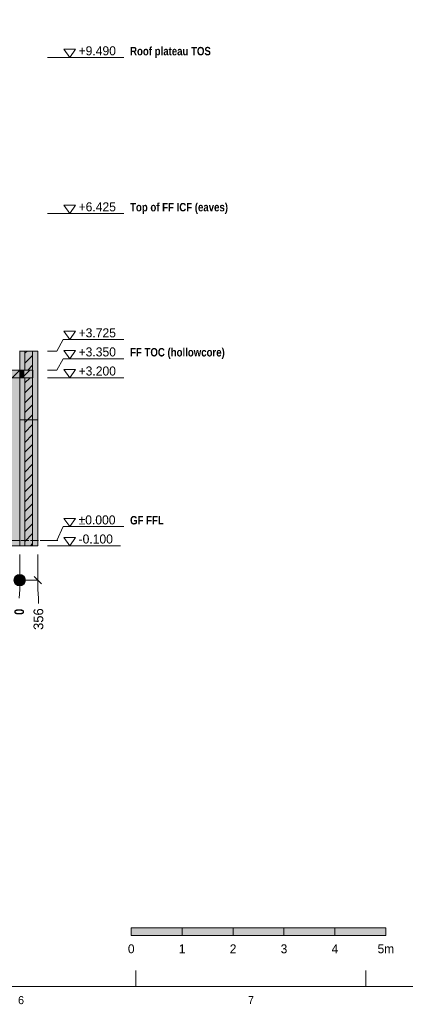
# Model space of a CAD drawing. Header units: millimetres. Extents: x 17 to 413, y 4 to 292.
# Tile 10 of 57: x 218 to 279, y 4 to 159. Entities that reach past the tile are written whole.
import ezdxf
from ezdxf.enums import TextEntityAlignment as Align

# ---------------------------------------------------------------- set-up
doc = ezdxf.new("R2010")
doc.units = ezdxf.units.MM
doc.linetypes.add('DASHED', pattern=[1.524, 1.27, -0.254])
for name, color, linetype in [('FILL-C_BDBDBF', 7, 'Continuous'), ('FILL-EPS', 7, 'Continuous'), ('FILL-INK', 7, 'Continuous'), ('FILL-LIGHT', 7, 'Continuous'), ('FILL-WHITE', 7, 'Continuous'), ('LINE-CORE', 7, 'Continuous'), ('LINE-INK', 7, 'Continuous'), ('LINE-STEEL-DASH', 7, 'DASHED'), ('LINE-STEEL_GREY', 7, 'Continuous'), ('TEXT-INK', 7, 'Continuous'), ('TEXT-STEEL', 7, 'Continuous'), ('TEXT-STEEL_GREY', 7, 'Continuous')]:
    doc.layers.add(name, color=color, linetype=linetype)
doc.styles.add('OpenSansCondensed-Bold', font='OpenSansCondensed-Bold.ttf')

msp = doc.modelspace()

# ---------------------------------------------------------------- hatches: boundary and pattern name
at = {"layer": 'FILL-C_BDBDBF', "true_color": 0xbdbdbf}
h = msp.add_hatch(color=9, dxfattribs=at)
h.dxf.hatch_style = 1
h.paths.add_polyline_path([(220.51, 103.85), (219.38, 103.85), (219.29, 103.85), (219.29, 106.84), (220.07, 106.84), (220.51, 106.84), (220.51, 76.24), (219.29, 76.24), (219.29, 102.63), (219.47, 102.63), (219.61, 102.63), (220.51, 102.63), (220.51, 103.17)])
at = {"layer": 'FILL-EPS', "true_color": 0xccffff}
h = msp.add_hatch(color=7, dxfattribs=at)
h.dxf.hatch_style = 1
h.paths.add_polyline_path([(218.48, 105.18), (218.48, 106.84), (219.29, 106.84), (219.29, 103.85), (218.48, 103.85)])
h = msp.add_hatch(color=7, dxfattribs=at)
h.dxf.hatch_style = 1
h.paths.add_polyline_path([(221.33, 97.86), (221.33, 81.39), (221.33, 76.24), (220.85, 76.24), (220.51, 76.24), (220.51, 106.84), (221.33, 106.84)])
h = msp.add_hatch(color=7, dxfattribs=at)
h.dxf.hatch_style = 1
h.paths.add_polyline_path([(218.48, 80.68), (218.48, 97.16), (218.48, 102.63), (219.29, 102.63), (219.29, 76.24), (218.48, 76.24)])
at = {"layer": 'FILL-INK', "true_color": 0x14141a}
h = msp.add_hatch(color=250, dxfattribs=at)
h.dxf.hatch_style = 1
h.paths.add_polyline_path([(236, 15), (244, 15), (244, 16.2), (236, 16.2)])
h = msp.add_hatch(color=250, dxfattribs=at)
h.dxf.hatch_style = 1
h.paths.add_polyline_path([(252, 15), (260, 15), (260, 16.2), (252, 16.2)])
h = msp.add_hatch(color=250, dxfattribs=at)
h.dxf.hatch_style = 1
h.paths.add_polyline_path([(268, 15), (276, 15), (276, 16.2), (268, 16.2)])
at = {"layer": 'FILL-LIGHT', "true_color": 0xcccccf}
h = msp.add_hatch(color=254, dxfattribs=at)
h.dxf.hatch_style = 1
h.paths.add_polyline_path([(218.92, 103.84), (220.56, 103.84), (220.56, 103.79), (220.56, 102.64), (188.32, 102.64), (186.69, 102.64), (186.69, 102.7), (186.69, 103.84)])
at = {"layer": 'FILL-WHITE', "true_color": 0xffffff}
h = msp.add_hatch(color=7, dxfattribs=at)
h.dxf.hatch_style = 1
h.paths.add_polyline_path([(218.48, 103.85), (218.48, 103.85), (218.48, 106.84), (218.48, 106.84), (218.48, 106.85), (218.48, 106.84), (221.33, 106.84), (221.33, 76.24), (218.48, 76.24), (218.48, 76.23), (218.48, 76.23), (218.48, 76.23), (218.48, 76.23), (218.48, 102.63), (218.48, 102.63), (219.13, 102.63), (219.13, 103.85), (218.48, 103.85), (218.48, 103.85)])
h = msp.add_hatch(color=7, dxfattribs=at)
h.dxf.hatch_style = 1
h.paths.add_polyline_path([(221.33, 106.84), (221.33, 76.24), (218.48, 76.24), (218.48, 106.84)])
h = msp.add_hatch(color=7, dxfattribs=at)
h.dxf.hatch_style = 1
h.paths.add_polyline_path([(221.33, 106.84), (221.33, 76.24), (218.48, 76.24), (218.48, 102.63), (220.51, 102.63), (220.51, 103.85), (218.48, 103.85), (218.48, 106.84)])
h = msp.add_hatch(color=7, dxfattribs=at)
h.dxf.hatch_style = 1
h.paths.add_polyline_path([(218.48, 102.63), (218.48, 103.85), (219.13, 103.85), (219.13, 102.63)])
h = msp.add_hatch(color=7, dxfattribs=at)
h.dxf.hatch_style = 1
h.paths.add_polyline_path([(218.32, 102.64), (218.32, 102.63), (218.52, 102.63), (218.52, 76.24), (178.44, 76.24), (178.44, 98.45), (178.43, 98.45), (178.43, 98.45), (170.8, 98.45), (170.8, 76.24), (151.84, 76.24), (151.84, 98.45), (144.2, 98.45), (144.2, 76.24), (138.36, 76.24), (138.36, 98.44), (128.76, 98.44), (128.76, 76.24), (126.59, 76.24), (126.59, 102.64)])
h = msp.add_hatch(color=7, dxfattribs=at)
h.dxf.hatch_style = 1
h.paths.add_polyline_path([(218.32, 102.64), (218.32, 102.63), (218.52, 102.63), (218.52, 76.24), (178.44, 76.24), (178.44, 98.45), (170.8, 98.45), (170.8, 76.24), (151.84, 76.24), (151.84, 98.45), (144.2, 98.45), (144.2, 76.24), (138.36, 76.24), (138.36, 98.44), (128.76, 98.44), (128.76, 76.24), (126.59, 76.24), (126.59, 102.64)])
h = msp.add_hatch(color=7, dxfattribs=at)
h.dxf.hatch_style = 1
h.paths.add_polyline_path([(218.53, 102.64), (218.53, 102.64), (218.53, 102.64), (218.53, 102.64), (218.53, 102.64), (218.53, 102.64), (218.53, 102.64), (218.52, 102.63)])
h = msp.add_hatch(color=7, dxfattribs=at)
h.dxf.hatch_style = 1
h.paths.add_polyline_path([(218.48, 96.05), (221.33, 96.05), (221.33, 76.24), (218.48, 76.24)])
h = msp.add_hatch(color=7, dxfattribs=at)
h.dxf.hatch_style = 1
h.paths.add_polyline_path([(221.33, 96.05), (221.33, 76.24), (218.48, 76.24), (218.48, 96.05)])
h = msp.add_hatch(color=7, dxfattribs=at)
h.dxf.hatch_style = 1
h.paths.add_polyline_path([(218.48, 96.05), (221.33, 96.05), (221.33, 76.24), (218.48, 76.24)])
h = msp.add_hatch(color=7, dxfattribs=at)
h.dxf.hatch_style = 1
h.paths.add_polyline_path([(221.33, 96.05), (221.33, 76.24), (218.48, 76.24), (218.48, 96.05)])
h = msp.add_hatch(color=7, dxfattribs=at)
h.dxf.hatch_style = 1
h.paths.add_polyline_path([(219.38, 70.84), (219.35, 71.08), (219.26, 71.29), (219.12, 71.48), (218.93, 71.62), (218.71, 71.71), (218.48, 71.74), (218.25, 71.71), (218.03, 71.62), (217.85, 71.48), (217.7, 71.29), (217.61, 71.08), (217.58, 70.84), (217.61, 70.61), (217.7, 70.39), (217.85, 70.21), (218.03, 70.07), (218.25, 69.98), (218.48, 69.94), (218.71, 69.98), (218.93, 70.07), (219.12, 70.21), (219.26, 70.39), (219.35, 70.61)])
h = msp.add_hatch(color=7, dxfattribs=at)
h.dxf.hatch_style = 1
h.paths.add_polyline_path([(244, 15), (252, 15), (252, 16.2), (244, 16.2)])
h = msp.add_hatch(color=7, dxfattribs=at)
h.dxf.hatch_style = 1
h.paths.add_polyline_path([(260, 15), (268, 15), (268, 16.2), (260, 16.2)])

# ---------------------------------------------------------------- linework, layer by layer
at = {"layer": 'LINE-CORE', "lineweight": 5}
for points in [[(218.48, 103.85), (218.48, 103.85), (218.48, 106.84), (218.48, 106.84), (218.48, 106.85), (218.48, 106.84), (221.33, 106.84), (221.33, 76.24), (218.48, 76.24), (218.48, 76.23), (218.48, 76.23), (218.48, 76.23), (218.48, 76.23), (218.48, 102.63), (218.48, 102.63), (219.13, 102.63), (219.13, 103.85), (218.48, 103.85), (218.48, 103.85)], [(221.33, 106.84), (221.33, 76.24), (221.33, 76.24), (218.48, 76.24), (218.48, 106.84), (218.48, 106.84)], [(221.33, 106.84), (221.33, 76.24), (218.48, 76.24), (218.48, 102.63), (220.51, 102.63), (220.51, 103.85), (218.48, 103.85), (218.48, 106.84)], [(218.48, 102.63), (218.48, 103.85), (219.13, 103.85), (219.13, 103.85), (219.13, 102.63), (218.48, 102.63)], [(218.32, 102.64), (218.32, 102.63), (218.52, 102.63), (218.52, 76.24), (178.44, 76.24), (178.44, 98.45), (178.43, 98.45), (178.43, 98.45), (170.8, 98.45), (170.8, 76.24), (151.84, 76.24), (151.84, 98.45), (144.2, 98.45), (144.2, 76.24), (138.36, 76.24), (138.36, 98.44), (128.76, 98.44), (128.76, 76.24), (126.59, 76.24), (126.59, 102.64)], [(218.32, 102.64), (218.32, 102.63), (218.52, 102.63), (218.52, 76.24), (178.44, 76.24), (178.44, 98.45), (170.8, 98.45), (170.8, 76.24), (151.84, 76.24), (151.84, 98.45), (144.2, 98.45), (144.2, 76.24), (138.36, 76.24), (138.36, 98.44), (128.76, 98.44), (128.76, 76.24), (126.59, 76.24), (126.59, 102.64)], [(218.53, 102.64), (218.53, 102.64), (218.53, 102.64), (218.53, 102.64), (218.53, 102.64), (218.53, 102.64), (218.53, 102.64), (218.52, 102.63)], [(218.48, 96.05), (221.33, 96.05), (221.33, 76.24), (218.48, 76.24)], [(221.33, 96.05), (221.33, 76.24), (218.48, 76.24), (218.48, 96.05)], [(218.48, 96.05), (221.33, 96.05), (221.33, 76.24), (218.48, 76.24)], [(221.33, 96.05), (221.33, 76.24), (218.48, 76.24), (218.48, 96.05)]]:
    msp.add_lwpolyline(points, close=True, dxfattribs=at)
at = {"layer": 'LINE-INK', "lineweight": 5}
for p, q in [((222.83, 152.96), (224.33, 152.96)), ((224.33, 152.96), (225.33, 152.96)), ((225.33, 152.96), (234.82, 152.96)), ((222.83, 128.44), (224.33, 128.44)), ((224.33, 128.44), (225.33, 128.44)), ((225.33, 128.44), (234.82, 128.44)), ((224.33, 106.84), (225.33, 108.64)), ((225.33, 108.64), (234.82, 108.64)), ((222.83, 106.84), (224.33, 106.84)), ((224.33, 103.84), (225.33, 105.64)), ((225.33, 105.64), (234.82, 105.64)), ((222.83, 103.84), (224.33, 103.84)), ((222.83, 102.64), (224.33, 102.64)), ((224.33, 102.64), (225.33, 102.64)), ((225.33, 102.64), (234.82, 102.64)), ((224.33, 77.04), (225.33, 79.24)), ((225.33, 79.24), (234.82, 79.24)), ((222.83, 77.04), (224.33, 77.04)), ((222.83, 76.24), (224.33, 76.24)), ((224.33, 76.24), (225.33, 76.24)), ((225.33, 76.24), (234.33, 76.24)), ((218.48, 74.84), (218.48, 69.34)), ((221.33, 74.84), (221.33, 69.34)), ((220.76, 71.41), (221.9, 70.28)), ((218.48, 70.84), (221.33, 70.84)), ((218.48, 69.34), (218.4, 68.02)), ((221.33, 69.34), (221.41, 68.02)), ((221.41, 68.02), (221.41, 67.14)), ((236.75, 7), (236.75, 9.5)), ((272.88, 7), (272.88, 9.5))]:
    msp.add_line(p, q, dxfattribs=at)
for points in [[(20, 7), (413, 7), (413, 290), (20, 290)], [(226.33, 152.96), (225.43, 154.26), (227.23, 154.26)], [(226.33, 128.44), (225.43, 129.74), (227.23, 129.74)], [(226.33, 108.64), (225.43, 109.94), (227.23, 109.94)], [(218.48, 105.18), (218.48, 106.84), (219.29, 106.84), (219.29, 103.85), (218.48, 103.85)], [(219.47, 102.63), (219.61, 102.63), (220.51, 102.63), (220.51, 103.17), (220.51, 103.85), (219.38, 103.85), (219.29, 103.85), (218.48, 103.85), (218.48, 105.18), (218.48, 106.84), (219.29, 106.84), (220.07, 106.84), (220.51, 106.84), (221.33, 106.84), (221.33, 97.86), (221.33, 81.39), (221.33, 76.24), (220.85, 76.24), (220.51, 76.24), (219.29, 76.24), (218.48, 76.24), (218.48, 80.68), (218.48, 97.16), (218.48, 102.63), (219.29, 102.63)], [(220.51, 103.85), (219.38, 103.85), (219.29, 103.85), (219.29, 106.84), (220.07, 106.84), (220.51, 106.84), (220.51, 76.24), (219.29, 76.24), (219.29, 102.63), (219.47, 102.63), (219.61, 102.63), (220.51, 102.63), (220.51, 103.17)], [(221.33, 97.86), (221.33, 81.39), (221.33, 76.24), (220.85, 76.24), (220.51, 76.24), (220.51, 106.84), (221.33, 106.84)], [(226.33, 105.64), (225.43, 106.94), (227.23, 106.94)], [(218.92, 103.84), (220.56, 103.84), (220.56, 103.79), (220.56, 102.64), (188.32, 102.64), (186.69, 102.64), (186.69, 102.7), (186.69, 103.84)], [(226.33, 102.64), (225.43, 103.94), (227.23, 103.94)], [(218.48, 80.68), (218.48, 97.16), (218.48, 102.63), (219.29, 102.63), (219.29, 76.24), (218.48, 76.24)], [(226.33, 79.24), (225.43, 80.54), (227.23, 80.54)], [(226.33, 76.24), (225.43, 77.54), (227.23, 77.54)], [(236, 15), (244, 15), (244, 16.2), (236, 16.2)], [(244, 15), (252, 15), (252, 16.2), (244, 16.2)], [(252, 15), (260, 15), (260, 16.2), (252, 16.2)], [(260, 15), (268, 15), (268, 16.2), (260, 16.2)], [(268, 15), (276, 15), (276, 16.2), (268, 16.2)]]:
    msp.add_lwpolyline(points, close=True, dxfattribs=at)
msp.add_circle((218.48, 70.84), 0.9, dxfattribs=at)
at = {"layer": 'LINE-STEEL-DASH', "lineweight": 5}
msp.add_line((84.53, 77.04), (224.53, 77.04), dxfattribs=at)
at = {"layer": 'LINE-STEEL_GREY', "lineweight": 5}
for p, q in [((219.29, 106.49), (219.65, 106.84)), ((219.29, 104.94), (220.51, 106.15)), ((217.32, 102.64), (218.52, 103.84)), ((218.88, 102.64), (220.08, 103.84)), ((219.77, 103.85), (220.51, 104.6)), ((219.29, 101.82), (220.1, 102.63)), ((220.43, 102.64), (220.56, 102.77)), ((220.51, 103.04), (220.51, 103.04)), ((219.29, 100.27), (220.51, 101.49)), ((219.29, 98.71), (220.51, 99.93)), ((219.29, 97.16), (220.51, 98.38)), ((219.29, 95.6), (220.51, 96.82)), ((219.29, 94.05), (220.51, 95.27)), ((219.29, 92.49), (220.51, 93.71)), ((219.29, 90.94), (220.51, 92.15)), ((219.29, 89.38), (220.51, 90.6)), ((219.29, 87.82), (220.51, 89.04)), ((219.29, 86.27), (220.51, 87.49)), ((219.29, 84.71), (220.51, 85.93)), ((219.29, 83.16), (220.51, 84.38)), ((219.29, 81.6), (220.51, 82.82)), ((219.29, 80.05), (220.51, 81.26)), ((219.29, 78.49), (220.51, 79.71)), ((219.29, 76.93), (220.51, 78.15)), ((220.16, 76.24), (220.51, 76.6))]:
    msp.add_line(p, q, dxfattribs=at)

# ---------------------------------------------------------------- texts
at = {"layer": 'TEXT-INK'}
for s, p in [('+9.490', (227.73, 153.31)), ('+6.425', (227.73, 128.79)), ('+3.725', (227.73, 108.99)), ('+3.350', (227.73, 105.99)), ('+3.200', (227.73, 102.99)), ('±0.000', (227.73, 79.59)), ('-0.100', (227.73, 76.59))]:
    msp.add_text(s, height=1.422, dxfattribs=at).set_placement(p)
at = {"layer": 'TEXT-INK', "style": 'OpenSansCondensed-Bold'}
msp.add_text('0', height=1.52, rotation=90, dxfattribs=at).set_placement((219.16, 65.37))
at = {"layer": 'TEXT-INK'}
msp.add_text('356', height=1.524, rotation=90, dxfattribs=at).set_placement((222.18, 63.01))
for s, height, p in [('0', 1.4, (236, 12.2)), ('1', 1.4, (244, 12.2)), ('2', 1.4, (252, 12.2)), ('3', 1.4, (260, 12.2)), ('4', 1.4, (268, 12.2)), ('5m', 1.397, (276, 12.2))]:
    msp.add_text(s, height=height, dxfattribs=at).set_placement(p, align=Align.CENTER)
at = {"layer": 'TEXT-STEEL', "style": 'OpenSansCondensed-Bold'}
for s, height, p in [('Roof plateau TOS', 1.3208, (235.82, 153.31)), ('Top of FF ICF (eaves)', 1.3208, (235.82, 128.79)), ('FF TOC (hollowcore)', 1.3208, (235.82, 105.99)), ('GF FFL', 1.321, (235.82, 79.59))]:
    msp.add_text(s, height=height, dxfattribs=at).set_placement(p)
at = {"layer": 'TEXT-STEEL_GREY'}
for s, p in [('6', (218.69, 4.2)), ('7', (254.81, 4.2))]:
    msp.add_text(s, height=1.27, dxfattribs=at).set_placement(p, align=Align.CENTER)

doc.saveas('drawing.dxf')
